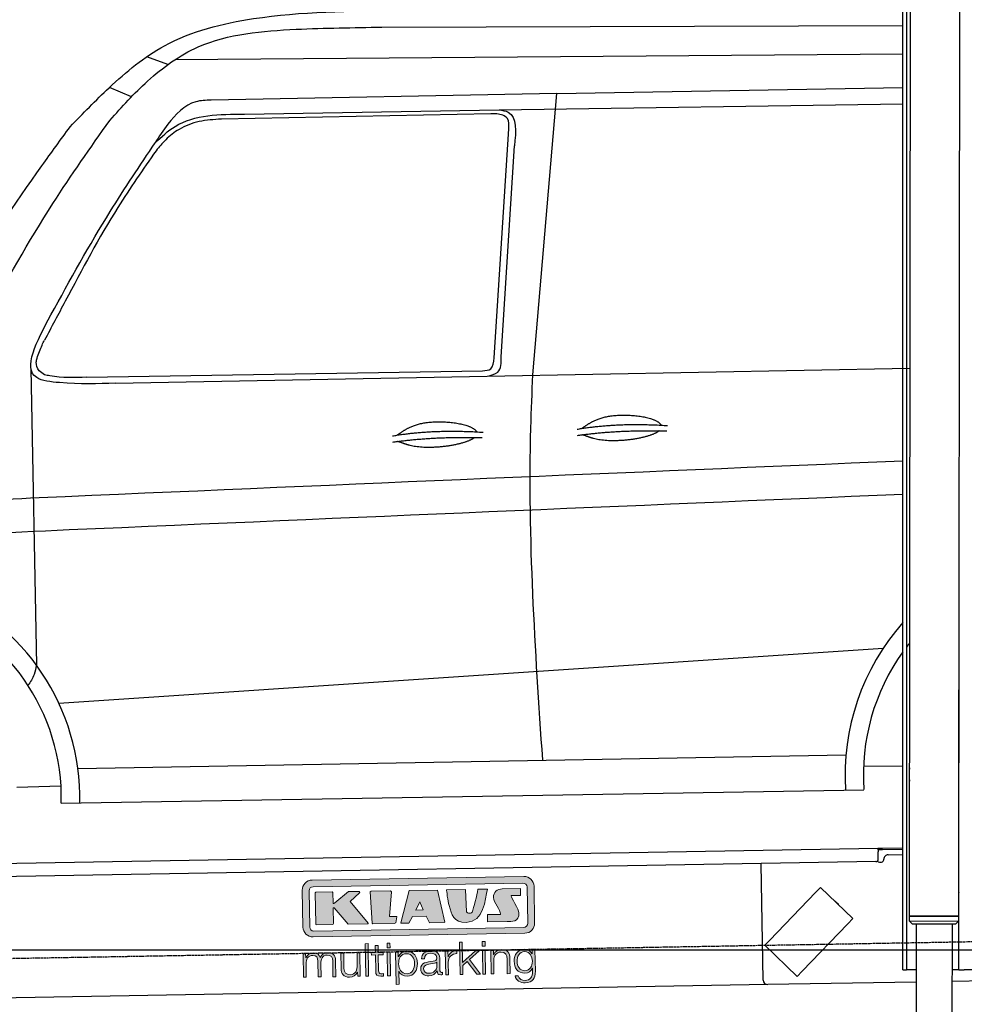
# Model space of a CAD drawing. Header units: millimetres. Extents: x 552 to 7231, y 5317 to 13136.
# Tile 3 of 6: x 2478 to 4585, y 7995 to 10192. Entities that reach past the tile are written whole.
import ezdxf

# ---------------------------------------------------------------- set-up
doc = ezdxf.new("R2010")
doc.units = ezdxf.units.MM
doc.linetypes.add('GEN3', pattern=[6.25, 5, -1.25])
doc.layers.get('0').update_dxf_attribs({"lineweight": 25})
doc.layers.add('3', color=6, linetype='GEN3', lineweight=25)
doc.layers.add('5', color=3, linetype='Continuous', lineweight=25)
doc.layers.add('Car', color=10, linetype='Continuous')
doc.layers.add('Logo', color=7, linetype='Continuous')

# ---------------------------------------------------------------- blocks, each defined once
blk = doc.blocks.new('KLAUS')
at = {"layer": 'Logo', "true_color": 0x7b7b7a}
h = blk.add_hatch(color=8, dxfattribs=at)
h.dxf.hatch_style = 2
edge = h.paths.add_edge_path()
edge.add_spline(control_points=[(3.6, 29.09), (2.88, 29.09), (2.3, 28.51), (2.3, 27.8), (2.3, 27.8), (2.3, 16.11), (2.3, 16.11), (2.3, 15.39), (2.88, 14.81), (3.6, 14.81), (3.6, 14.81), (71.16, 14.81), (71.16, 14.81), (71.88, 14.81), (72.46, 15.39), (72.46, 16.11), (72.46, 16.11), (72.46, 27.8), (72.46, 27.8), (72.46, 28.51), (71.88, 29.09), (71.16, 29.09), (71.16, 29.09), (3.6, 29.09), (3.6, 29.09), (3.6, 29.09), (3.6, 29.09), (3.6, 29.09)], knot_values=[0, 0, 0, 0, 1, 1, 1, 2, 2, 2, 3, 3, 3, 4, 4, 4, 5, 5, 5, 6, 6, 6, 7, 7, 7, 8, 8, 8, 9, 9, 9, 9], degree=3, periodic=0)
edge = h.paths.add_edge_path()
edge.add_spline(control_points=[(3.35, 31.23), (3.35, 31.23), (71.47, 31.23), (71.47, 31.23), (73.26, 31.23), (74.71, 29.77), (74.71, 27.99), (74.71, 27.99), (74.71, 16.17), (74.71, 16.17), (74.71, 14.38), (73.26, 12.93), (71.47, 12.93), (71.47, 12.93), (3.35, 12.93), (3.35, 12.93), (1.56, 12.93), (0.11, 14.38), (0.11, 16.17), (0.11, 16.17), (0.11, 27.99), (0.11, 27.99), (0.11, 29.77), (1.56, 31.23), (3.35, 31.23), (3.35, 31.23), (3.35, 31.23), (3.35, 31.23)], knot_values=[0, 0, 0, 0, 1, 1, 1, 2, 2, 2, 3, 3, 3, 4, 4, 4, 5, 5, 5, 6, 6, 6, 7, 7, 7, 8, 8, 8, 9, 9, 9, 9], degree=3, periodic=0)
h = blk.add_hatch(color=8, dxfattribs=at)
h.dxf.hatch_style = 2
edge = h.paths.add_edge_path()
edge.add_spline(control_points=[(4.5, 27.33), (4.5, 27.33), (9.7, 27.33), (9.7, 27.33), (9.84, 27.33), (9.96, 27.22), (9.96, 27.08), (9.96, 27.08), (9.96, 23.69), (9.96, 23.69), (9.96, 23.69), (9.94, 23.64), (10.04, 23.59), (10.14, 23.53), (10.2, 23.57), (10.2, 23.57), (10.2, 23.57), (10.51, 23.75), (10.51, 23.75), (10.51, 23.75), (14.94, 27.33), (14.94, 27.33), (14.94, 27.33), (18.41, 27.33), (18.41, 27.33), (18.41, 27.33), (18.49, 27.33), (18.56, 27.2), (18.65, 27.04), (18.53, 26.91), (18.53, 26.91), (18.53, 26.91), (15.49, 24.11), (15.49, 24.11), (15.49, 24.11), (21.14, 17.06), (21.14, 17.06), (21.14, 17.06), (21.13, 16.91), (21.13, 16.91), (21.08, 16.84), (20.99, 16.82), (20.99, 16.82), (20.99, 16.82), (14.7, 16.82), (14.7, 16.82), (14.7, 16.82), (10.26, 22.17), (10.26, 22.17), (10.26, 22.17), (10.19, 22.24), (10.08, 22.21), (9.97, 22.18), (9.96, 22.11), (9.96, 22.11), (9.96, 22.11), (9.96, 17.08), (9.96, 17.08), (9.96, 16.94), (9.84, 16.82), (9.7, 16.82), (9.7, 16.82), (4.5, 16.82), (4.5, 16.82), (4.36, 16.82), (4.25, 16.94), (4.25, 17.08), (4.25, 17.08), (4.25, 27.08), (4.25, 27.08), (4.25, 27.22), (4.36, 27.33), (4.5, 27.33), (4.5, 27.33), (4.5, 27.33), (4.5, 27.33)], knot_values=[0, 0, 0, 0, 1, 1, 1, 2, 2, 2, 3, 3, 3, 4, 4, 4, 5, 5, 5, 6, 6, 6, 7, 7, 7, 8, 8, 8, 9, 9, 9, 10, 10, 10, 11, 11, 11, 12, 12, 12, 13, 13, 13, 14, 14, 14, 15, 15, 15, 16, 16, 16, 17, 17, 17, 18, 18, 18, 19, 19, 19, 20, 20, 20, 21, 21, 21, 22, 22, 22, 23, 23, 23, 24, 24, 24, 25, 25, 25, 25], degree=3, periodic=0)
h = blk.add_hatch(color=8, dxfattribs=at)
h.dxf.hatch_style = 2
h.paths.add_polyline_path([(22.42, 17.06), (21.97, 27.15), (22.24, 27.33), (28.55, 27.33), (28.86, 26.97), (28.01, 19.08), (30.26, 19.07), (30.44, 18.95), (30.08, 16.95), (29.49, 16.82), (22.6, 16.82)])
h = blk.add_hatch(color=8, dxfattribs=at)
h.paths.add_polyline_path([(36.52, 21.01), (38.93, 21.01), (37.87, 23.57)])
h.paths.add_polyline_path([(34.52, 27.33), (43.65, 27.33), (45.76, 16.94), (45.57, 16.82), (40.83, 16.82), (39.89, 18.95), (35.42, 18.95), (34.27, 16.82), (31.78, 16.82), (31.66, 17)])
h = blk.add_hatch(color=8, dxfattribs=at)
h.dxf.hatch_style = 2
edge = h.paths.add_edge_path()
edge.add_spline(control_points=[(52.69, 27.32), (52.69, 27.32), (52.88, 20.14), (52.88, 20.14), (53.01, 19.89), (53.2, 19.77), (53.43, 19.71), (53.91, 19.59), (54.43, 19.57), (54.64, 20.03), (55.23, 21.34), (56.27, 25.45), (56.6, 27.33), (56.6, 27.33), (59.77, 27.33), (59.77, 27.33), (58.77, 23.9), (58.56, 16.82), (52.63, 16.76), (48.72, 16.72), (48.01, 19.35), (47.27, 22.24), (46.89, 23.68), (46.54, 27.33), (46.54, 27.33), (46.54, 27.33), (52.69, 27.32), (52.69, 27.32), (52.69, 27.32), (52.69, 27.32), (52.69, 27.32)], knot_values=[0, 0, 0, 0, 1, 1, 1, 2, 2, 2, 3, 3, 3, 4, 4, 4, 5, 5, 5, 6, 6, 6, 7, 7, 7, 8, 8, 8, 9, 9, 9, 10, 10, 10, 10], degree=3, periodic=0)
h = blk.add_hatch(color=8, dxfattribs=at)
h.dxf.hatch_style = 2
edge = h.paths.add_edge_path()
edge.add_spline(control_points=[(64.46, 27.33), (64.46, 27.33), (70.31, 27.33), (70.31, 27.33), (70.31, 26.52), (70.31, 26.02), (70.31, 25.12), (70.31, 25.12), (67.3, 25.12), (67.3, 25.12), (67.24, 25.04), (67.25, 25.11), (67.25, 24.91), (67.25, 24.88), (69.73, 20.38), (69.73, 19.57), (69.73, 16.4), (67.22, 16.81), (65.9, 16.82), (65.9, 16.82), (59.59, 16.82), (59.59, 16.82), (59.59, 17.76), (59.59, 18.23), (59.59, 19.14), (59.59, 19.14), (63.75, 19.14), (63.75, 19.14), (63.82, 19.22), (63.81, 19.11), (63.81, 19.31), (63.81, 20.32), (61.58, 23.06), (61.58, 24.63), (61.58, 26.33), (62.83, 27.34), (64.46, 27.33), (64.46, 27.33), (64.46, 27.33), (64.46, 27.33)], knot_values=[0, 0, 0, 0, 1, 1, 1, 2, 2, 2, 3, 3, 3, 4, 4, 4, 5, 5, 5, 6, 6, 6, 7, 7, 7, 8, 8, 8, 9, 9, 9, 10, 10, 10, 11, 11, 11, 12, 12, 12, 13, 13, 13, 13], degree=3, periodic=0)
at = {"layer": 'Logo', "true_color": 0xef7c00}
h = blk.add_hatch(color=30, dxfattribs=at)
h.dxf.hatch_style = 2
h.paths.add_polyline_path([(20.07, 0), (20.99, 0), (20.99, 10.45), (20.07, 10.45)])
h = blk.add_hatch(color=30, dxfattribs=at)
h.dxf.hatch_style = 2
edge = h.paths.add_edge_path()
edge.add_spline(control_points=[(24.22, 9.82), (24.22, 9.82), (23.3, 9.82), (23.3, 9.82), (23.3, 9.82), (23.3, 7.55), (23.3, 7.55), (23.3, 7.55), (21.98, 7.55), (21.98, 7.55), (21.98, 7.55), (21.98, 6.78), (21.98, 6.78), (21.98, 6.78), (23.3, 6.78), (23.3, 6.78), (23.3, 6.78), (23.3, 1.61), (23.3, 1.61), (23.28, 0.32), (23.71, -0.09), (24.94, -0.09), (25.22, -0.09), (25.48, -0.06), (25.76, -0.06), (25.76, -0.06), (25.76, 0.73), (25.76, 0.73), (25.5, 0.7), (25.23, 0.69), (24.97, 0.69), (24.31, 0.73), (24.22, 1.08), (24.22, 1.68), (24.22, 1.68), (24.22, 6.78), (24.22, 6.78), (24.22, 6.78), (25.76, 6.78), (25.76, 6.78), (25.76, 6.78), (25.76, 7.55), (25.76, 7.55), (25.76, 7.55), (24.22, 7.55), (24.22, 7.55), (24.22, 7.55), (24.22, 9.82), (24.22, 9.82), (24.22, 9.82), (24.22, 9.82), (24.22, 9.82)], knot_values=[0, 0, 0, 0, 1, 1, 1, 2, 2, 2, 3, 3, 3, 4, 4, 4, 5, 5, 5, 6, 6, 6, 7, 7, 7, 8, 8, 8, 9, 9, 9, 10, 10, 10, 11, 11, 11, 12, 12, 12, 13, 13, 13, 14, 14, 14, 15, 15, 15, 16, 16, 16, 17, 17, 17, 17], degree=3, periodic=0)
h = blk.add_hatch(color=30, dxfattribs=at)
h.paths.add_polyline_path([(27.1, 0), (28.03, 0), (28.03, 7.55), (27.1, 7.55)])
h.paths.add_polyline_path([(27.1, 8.98), (28.03, 8.98), (28.03, 10.45), (27.1, 10.45)])
h = blk.add_hatch(color=30, dxfattribs=at)
h.dxf.hatch_style = 2
h.paths.add_polyline_path([(50.4, 0), (51.32, 0), (51.32, 2.87), (52.82, 4.11), (55.8, 0), (56.96, 0), (53.52, 4.76), (56.74, 7.55), (55.51, 7.55), (51.32, 3.89), (51.32, 10.45), (50.4, 10.45)])
h = blk.add_hatch(color=30, dxfattribs=at)
h.paths.add_polyline_path([(57.74, 0), (58.66, 0), (58.66, 7.55), (57.74, 7.55)])
h.paths.add_polyline_path([(57.74, 8.98), (58.66, 8.98), (58.66, 10.45), (57.74, 10.45)])
h = blk.add_hatch(color=30, dxfattribs=at)
h.dxf.hatch_style = 2
edge = h.paths.add_edge_path()
edge.add_spline(control_points=[(0, 0), (0, 0), (0.92, 0), (0.92, 0), (0.92, 0), (0.92, 4.22), (0.92, 4.22), (0.94, 5.8), (1.58, 7), (3.18, 7), (4.35, 7), (4.77, 6.15), (4.76, 5.12), (4.76, 5.12), (4.76, 0), (4.76, 0), (4.76, 0), (5.68, 0), (5.68, 0), (5.68, 0), (5.68, 4.27), (5.68, 4.27), (5.68, 5.68), (6.14, 7), (7.73, 7), (9.05, 7), (9.52, 6.32), (9.52, 5.08), (9.52, 5.08), (9.52, 0), (9.52, 0), (9.52, 0), (10.44, 0), (10.44, 0), (10.44, 0), (10.44, 5.12), (10.44, 5.12), (10.44, 6.91), (9.59, 7.77), (7.94, 7.77), (6.94, 7.77), (5.99, 7.29), (5.54, 6.3), (5.26, 7.29), (4.36, 7.77), (3.37, 7.77), (2.17, 7.77), (1.38, 7.19), (0.89, 6.28), (0.89, 6.28), (0.85, 6.28), (0.85, 6.28), (0.85, 6.28), (0.85, 7.55), (0.85, 7.55), (0.85, 7.55), (0, 7.55), (0, 7.55), (0, 7.55), (0, 0), (0, 0), (0, 0), (0, 0), (0, 0)], knot_values=[0, 0, 0, 0, 1, 1, 1, 2, 2, 2, 3, 3, 3, 4, 4, 4, 5, 5, 5, 6, 6, 6, 7, 7, 7, 8, 8, 8, 9, 9, 9, 10, 10, 10, 11, 11, 11, 12, 12, 12, 13, 13, 13, 14, 14, 14, 15, 15, 15, 16, 16, 16, 17, 17, 17, 18, 18, 18, 19, 19, 19, 20, 20, 20, 21, 21, 21, 21], degree=3, periodic=0)
h = blk.add_hatch(color=30, dxfattribs=at)
h.dxf.hatch_style = 2
edge = h.paths.add_edge_path()
edge.add_spline(control_points=[(18.31, 7.55), (18.31, 7.55), (17.39, 7.55), (17.39, 7.55), (17.39, 7.55), (17.39, 3.59), (17.39, 3.59), (17.39, 2.05), (16.7, 0.56), (15.12, 0.56), (13.66, 0.56), (13.15, 1.27), (13.1, 2.64), (13.1, 2.64), (13.1, 7.55), (13.1, 7.55), (13.1, 7.55), (12.18, 7.55), (12.18, 7.55), (12.18, 7.55), (12.18, 2.65), (12.18, 2.65), (12.18, 0.89), (12.93, -0.22), (14.83, -0.22), (15.96, -0.22), (16.95, 0.35), (17.44, 1.36), (17.44, 1.36), (17.47, 1.36), (17.47, 1.36), (17.47, 1.36), (17.47, 0), (17.47, 0), (17.47, 0), (18.31, 0), (18.31, 0), (18.31, 0), (18.31, 7.55), (18.31, 7.55), (18.31, 7.55), (18.31, 7.55), (18.31, 7.55)], knot_values=[0, 0, 0, 0, 1, 1, 1, 2, 2, 2, 3, 3, 3, 4, 4, 4, 5, 5, 5, 6, 6, 6, 7, 7, 7, 8, 8, 8, 9, 9, 9, 10, 10, 10, 11, 11, 11, 12, 12, 12, 13, 13, 13, 14, 14, 14, 14], degree=3, periodic=0)
h = blk.add_hatch(color=30, dxfattribs=at)
edge = h.paths.add_edge_path()
edge.add_spline(control_points=[(35.84, 3.78), (35.84, 2.21), (35.12, 0.56), (33.37, 0.56), (31.4, 0.56), (30.72, 2.21), (30.72, 3.78), (30.72, 5.49), (31.33, 7), (33.37, 7), (35.12, 7), (35.84, 5.34), (35.84, 3.78), (35.84, 3.78), (35.84, 3.78), (35.84, 3.78)], knot_values=[0, 0, 0, 0, 1, 1, 1, 2, 2, 2, 3, 3, 3, 4, 4, 4, 5, 5, 5, 5], degree=3, periodic=0)
edge = h.paths.add_edge_path()
edge.add_spline(control_points=[(29.79, -2.8), (29.79, -2.8), (30.72, -2.8), (30.72, -2.8), (30.72, -2.8), (30.72, 1.43), (30.72, 1.43), (30.72, 1.43), (30.74, 1.43), (30.74, 1.43), (31.14, 0.35), (32.24, -0.22), (33.37, -0.22), (35.66, -0.22), (36.76, 1.64), (36.76, 3.78), (36.76, 5.91), (35.66, 7.77), (33.37, 7.77), (32.15, 7.77), (31.1, 7.14), (30.67, 6.12), (30.67, 6.12), (30.64, 6.12), (30.64, 6.12), (30.64, 6.12), (30.64, 7.55), (30.64, 7.55), (30.64, 7.55), (29.79, 7.55), (29.79, 7.55), (29.79, 7.55), (29.79, -2.8), (29.79, -2.8), (29.79, -2.8), (29.79, -2.8), (29.79, -2.8)], knot_values=[0, 0, 0, 0, 1, 1, 1, 2, 2, 2, 3, 3, 3, 4, 4, 4, 5, 5, 5, 6, 6, 6, 7, 7, 7, 8, 8, 8, 9, 9, 9, 10, 10, 10, 11, 11, 11, 12, 12, 12, 12], degree=3, periodic=0)
h = blk.add_hatch(color=30, dxfattribs=at)
edge = h.paths.add_edge_path()
edge.add_spline(control_points=[(43.03, 2.93), (43.04, 1.45), (41.8, 0.56), (40.39, 0.56), (39.53, 0.56), (38.71, 1.13), (38.71, 2.05), (38.71, 3.53), (40.66, 3.51), (42.22, 3.79), (42.47, 3.84), (42.88, 3.91), (43, 4.13), (43, 4.13), (43.03, 4.13), (43.03, 4.13), (43.03, 4.13), (43.03, 2.93), (43.03, 2.93), (43.03, 2.93), (43.03, 2.93), (43.03, 2.93)], knot_values=[0, 0, 0, 0, 1, 1, 1, 2, 2, 2, 3, 3, 3, 4, 4, 4, 5, 5, 5, 6, 6, 6, 7, 7, 7, 7], degree=3, periodic=0)
edge = h.paths.add_edge_path()
edge.add_spline(control_points=[(39.03, 5.24), (39.06, 6.47), (39.91, 7), (41.05, 7), (42.14, 7), (43.03, 6.69), (43.03, 5.45), (43.03, 4.61), (42.6, 4.51), (41.84, 4.42), (39.85, 4.19), (37.79, 4.11), (37.79, 1.99), (37.79, 0.47), (38.93, -0.22), (40.32, -0.22), (41.77, -0.22), (42.43, 0.34), (43.07, 1.32), (43.07, 1.32), (43.1, 1.32), (43.1, 1.32), (43.1, 0.53), (43.25, 0), (44.19, 0), (44.43, 0), (44.58, 0.01), (44.79, 0.06), (44.79, 0.06), (44.79, 0.83), (44.79, 0.83), (44.71, 0.81), (44.6, 0.78), (44.49, 0.78), (44.13, 0.78), (43.95, 0.98), (43.95, 1.33), (43.95, 1.33), (43.95, 5.34), (43.95, 5.34), (43.95, 7.36), (42.5, 7.77), (41.17, 7.77), (39.44, 7.77), (38.2, 7.01), (38.11, 5.24), (38.11, 5.24), (39.03, 5.24), (39.03, 5.24), (39.03, 5.24), (39.03, 5.24), (39.03, 5.24)], knot_values=[0, 0, 0, 0, 1, 1, 1, 2, 2, 2, 3, 3, 3, 4, 4, 4, 5, 5, 5, 6, 6, 6, 7, 7, 7, 8, 8, 8, 9, 9, 9, 10, 10, 10, 11, 11, 11, 12, 12, 12, 13, 13, 13, 14, 14, 14, 15, 15, 15, 16, 16, 16, 17, 17, 17, 17], degree=3, periodic=0)
h = blk.add_hatch(color=30, dxfattribs=at)
h.dxf.hatch_style = 2
edge = h.paths.add_edge_path()
edge.add_spline(control_points=[(45.79, 0), (45.79, 0), (46.71, 0), (46.71, 0), (46.71, 0), (46.71, 4.03), (46.71, 4.03), (46.71, 5.59), (47.85, 6.82), (49.52, 6.73), (49.52, 6.73), (49.52, 7.66), (49.52, 7.66), (48.16, 7.72), (47.14, 7), (46.67, 5.78), (46.67, 5.78), (46.64, 5.78), (46.64, 5.78), (46.64, 5.78), (46.64, 7.55), (46.64, 7.55), (46.64, 7.55), (45.79, 7.55), (45.79, 7.55), (45.79, 7.55), (45.79, 0), (45.79, 0), (45.79, 0), (45.79, 0), (45.79, 0)], knot_values=[0, 0, 0, 0, 1, 1, 1, 2, 2, 2, 3, 3, 3, 4, 4, 4, 5, 5, 5, 6, 6, 6, 7, 7, 7, 8, 8, 8, 9, 9, 9, 10, 10, 10, 10], degree=3, periodic=0)
h = blk.add_hatch(color=30, dxfattribs=at)
h.dxf.hatch_style = 2
edge = h.paths.add_edge_path()
edge.add_spline(control_points=[(60.41, 0), (60.41, 0), (61.33, 0), (61.33, 0), (61.33, 0), (61.33, 4.41), (61.33, 4.41), (61.36, 5.89), (62.24, 7), (63.7, 7), (65.2, 7), (65.62, 6.02), (65.62, 4.71), (65.62, 4.71), (65.62, 0), (65.62, 0), (65.62, 0), (66.54, 0), (66.54, 0), (66.54, 0), (66.54, 4.86), (66.54, 4.86), (66.54, 6.66), (65.9, 7.77), (63.78, 7.77), (62.71, 7.77), (61.7, 7.16), (61.36, 6.25), (61.36, 6.25), (61.33, 6.25), (61.33, 6.25), (61.33, 6.25), (61.33, 7.55), (61.33, 7.55), (61.33, 7.55), (60.41, 7.55), (60.41, 7.55), (60.41, 7.55), (60.41, 0), (60.41, 0), (60.41, 0), (60.41, 0), (60.41, 0)], knot_values=[0, 0, 0, 0, 1, 1, 1, 2, 2, 2, 3, 3, 3, 4, 4, 4, 5, 5, 5, 6, 6, 6, 7, 7, 7, 8, 8, 8, 9, 9, 9, 10, 10, 10, 11, 11, 11, 12, 12, 12, 13, 13, 13, 14, 14, 14, 14], degree=3, periodic=0)
h = blk.add_hatch(color=30, dxfattribs=at)
edge = h.paths.add_edge_path()
edge.add_spline(control_points=[(71.32, 0.86), (69.62, 0.86), (68.83, 2.34), (68.83, 3.86), (68.83, 5.43), (69.56, 7), (71.32, 7), (73.06, 7), (73.75, 5.34), (73.75, 3.86), (73.75, 2.33), (72.91, 0.86), (71.32, 0.86), (71.32, 0.86), (71.32, 0.86), (71.32, 0.86)], knot_values=[0, 0, 0, 0, 1, 1, 1, 2, 2, 2, 3, 3, 3, 4, 4, 4, 5, 5, 5, 5], degree=3, periodic=0)
edge = h.paths.add_edge_path()
edge.add_spline(control_points=[(74.67, 7.55), (74.67, 7.55), (73.75, 7.55), (73.75, 7.55), (73.75, 7.55), (73.75, 6.25), (73.75, 6.25), (73.75, 6.25), (73.72, 6.25), (73.72, 6.25), (73.35, 7.09), (72.41, 7.77), (71.32, 7.77), (69.13, 7.77), (67.9, 6.05), (67.9, 3.97), (67.9, 1.82), (68.9, 0.09), (71.32, 0.09), (72.4, 0.09), (73.29, 0.72), (73.72, 1.64), (73.72, 1.64), (73.75, 1.64), (73.75, 1.64), (73.75, 1.64), (73.75, 0.61), (73.75, 0.61), (73.75, -1.23), (73.01, -2.24), (71.32, -2.24), (70.29, -2.24), (69.31, -1.85), (69.1, -0.73), (69.1, -0.73), (68.18, -0.73), (68.18, -0.73), (68.31, -2.34), (69.81, -3.02), (71.32, -3.02), (73.79, -3.02), (74.65, -1.64), (74.67, 0.61), (74.67, 0.61), (74.67, 7.55), (74.67, 7.55), (74.67, 7.55), (74.67, 7.55), (74.67, 7.55)], knot_values=[0, 0, 0, 0, 1, 1, 1, 2, 2, 2, 3, 3, 3, 4, 4, 4, 5, 5, 5, 6, 6, 6, 7, 7, 7, 8, 8, 8, 9, 9, 9, 10, 10, 10, 11, 11, 11, 12, 12, 12, 13, 13, 13, 14, 14, 14, 15, 15, 15, 16, 16, 16, 16], degree=3, periodic=0)
at = {"layer": 'Logo', "lineweight": 0}
for points in [[(22.42, 17.06), (21.97, 27.15), (22.24, 27.33), (28.55, 27.33), (28.86, 26.97), (28.01, 19.08), (30.26, 19.07), (30.44, 18.95), (30.08, 16.95), (29.49, 16.82), (22.6, 16.82), (22.42, 17.06), (22.42, 17.06)], [(34.52, 27.33), (43.65, 27.33), (45.76, 16.94), (45.57, 16.82), (40.83, 16.82), (39.89, 18.95), (35.42, 18.95), (34.27, 16.82), (31.78, 16.82), (31.66, 17), (34.52, 27.33), (34.52, 27.33)], [(36.52, 21.01), (38.93, 21.01), (37.87, 23.57), (36.52, 21.01), (36.52, 21.01)], [(20.07, 0), (20.99, 0), (20.99, 10.45), (20.07, 10.45), (20.07, 0), (20.07, 0)], [(27.1, 8.98), (28.03, 8.98), (28.03, 10.45), (27.1, 10.45), (27.1, 8.98), (27.1, 8.98)], [(50.4, 0), (51.32, 0), (51.32, 2.87), (52.82, 4.11), (55.8, 0), (56.96, 0), (53.52, 4.76), (56.74, 7.55), (55.51, 7.55), (51.32, 3.89), (51.32, 10.45), (50.4, 10.45), (50.4, 0), (50.4, 0)], [(57.74, 8.98), (58.66, 8.98), (58.66, 10.45), (57.74, 10.45), (57.74, 8.98), (57.74, 8.98)], [(27.1, 0), (28.03, 0), (28.03, 7.55), (27.1, 7.55), (27.1, 0), (27.1, 0)], [(57.74, 0), (58.66, 0), (58.66, 7.55), (57.74, 7.55), (57.74, 0), (57.74, 0)]]:
    blk.add_lwpolyline(points, dxfattribs=at)
for points, knots in [([(3.35, 31.23), (3.35, 31.23), (71.47, 31.23), (71.47, 31.23), (73.26, 31.23), (74.71, 29.77), (74.71, 27.99), (74.71, 27.99), (74.71, 16.17), (74.71, 16.17), (74.71, 14.38), (73.26, 12.93), (71.47, 12.93), (71.47, 12.93), (3.35, 12.93), (3.35, 12.93), (1.56, 12.93), (0.11, 14.38), (0.11, 16.17), (0.11, 16.17), (0.11, 27.99), (0.11, 27.99), (0.11, 29.77), (1.56, 31.23), (3.35, 31.23), (3.35, 31.23), (3.35, 31.23), (3.35, 31.23)], [0, 0, 0, 0, 1, 1, 1, 2, 2, 2, 3, 3, 3, 4, 4, 4, 5, 5, 5, 6, 6, 6, 7, 7, 7, 8, 8, 8, 9, 9, 9, 9]), ([(3.6, 29.09), (2.88, 29.09), (2.3, 28.51), (2.3, 27.8), (2.3, 27.8), (2.3, 16.11), (2.3, 16.11), (2.3, 15.39), (2.88, 14.81), (3.6, 14.81), (3.6, 14.81), (71.16, 14.81), (71.16, 14.81), (71.88, 14.81), (72.46, 15.39), (72.46, 16.11), (72.46, 16.11), (72.46, 27.8), (72.46, 27.8), (72.46, 28.51), (71.88, 29.09), (71.16, 29.09), (71.16, 29.09), (3.6, 29.09), (3.6, 29.09), (3.6, 29.09), (3.6, 29.09), (3.6, 29.09)], [0, 0, 0, 0, 1, 1, 1, 2, 2, 2, 3, 3, 3, 4, 4, 4, 5, 5, 5, 6, 6, 6, 7, 7, 7, 8, 8, 8, 9, 9, 9, 9]), ([(4.5, 27.33), (4.5, 27.33), (9.7, 27.33), (9.7, 27.33), (9.84, 27.33), (9.96, 27.22), (9.96, 27.08), (9.96, 27.08), (9.96, 23.69), (9.96, 23.69), (9.96, 23.69), (9.94, 23.64), (10.04, 23.59), (10.14, 23.53), (10.2, 23.57), (10.2, 23.57), (10.2, 23.57), (10.51, 23.75), (10.51, 23.75), (10.51, 23.75), (14.94, 27.33), (14.94, 27.33), (14.94, 27.33), (18.41, 27.33), (18.41, 27.33), (18.41, 27.33), (18.49, 27.33), (18.56, 27.2), (18.65, 27.04), (18.53, 26.91), (18.53, 26.91), (18.53, 26.91), (15.49, 24.11), (15.49, 24.11), (15.49, 24.11), (21.14, 17.06), (21.14, 17.06), (21.14, 17.06), (21.13, 16.91), (21.13, 16.91), (21.08, 16.84), (20.99, 16.82), (20.99, 16.82), (20.99, 16.82), (14.7, 16.82), (14.7, 16.82), (14.7, 16.82), (10.26, 22.17), (10.26, 22.17), (10.26, 22.17), (10.19, 22.24), (10.08, 22.21), (9.97, 22.18), (9.96, 22.11), (9.96, 22.11), (9.96, 22.11), (9.96, 17.08), (9.96, 17.08), (9.96, 16.94), (9.84, 16.82), (9.7, 16.82), (9.7, 16.82), (4.5, 16.82), (4.5, 16.82), (4.36, 16.82), (4.25, 16.94), (4.25, 17.08), (4.25, 17.08), (4.25, 27.08), (4.25, 27.08), (4.25, 27.22), (4.36, 27.33), (4.5, 27.33), (4.5, 27.33), (4.5, 27.33), (4.5, 27.33)], [0, 0, 0, 0, 1, 1, 1, 2, 2, 2, 3, 3, 3, 4, 4, 4, 5, 5, 5, 6, 6, 6, 7, 7, 7, 8, 8, 8, 9, 9, 9, 10, 10, 10, 11, 11, 11, 12, 12, 12, 13, 13, 13, 14, 14, 14, 15, 15, 15, 16, 16, 16, 17, 17, 17, 18, 18, 18, 19, 19, 19, 20, 20, 20, 21, 21, 21, 22, 22, 22, 23, 23, 23, 24, 24, 24, 25, 25, 25, 25]), ([(52.69, 27.32), (52.69, 27.32), (52.88, 20.14), (52.88, 20.14), (53.01, 19.89), (53.2, 19.77), (53.43, 19.71), (53.91, 19.59), (54.43, 19.57), (54.64, 20.03), (55.23, 21.34), (56.27, 25.45), (56.6, 27.33), (56.6, 27.33), (59.77, 27.33), (59.77, 27.33), (58.77, 23.9), (58.56, 16.82), (52.63, 16.76), (48.72, 16.72), (48.01, 19.35), (47.27, 22.24), (46.89, 23.68), (46.54, 27.33), (46.54, 27.33), (46.54, 27.33), (52.69, 27.32), (52.69, 27.32), (52.69, 27.32), (52.69, 27.32), (52.69, 27.32)], [0, 0, 0, 0, 1, 1, 1, 2, 2, 2, 3, 3, 3, 4, 4, 4, 5, 5, 5, 6, 6, 6, 7, 7, 7, 8, 8, 8, 9, 9, 9, 10, 10, 10, 10]), ([(64.46, 27.33), (64.46, 27.33), (70.31, 27.33), (70.31, 27.33), (70.31, 26.52), (70.31, 26.02), (70.31, 25.12), (70.31, 25.12), (67.3, 25.12), (67.3, 25.12), (67.24, 25.04), (67.25, 25.11), (67.25, 24.91), (67.25, 24.88), (69.73, 20.38), (69.73, 19.57), (69.73, 16.4), (67.22, 16.81), (65.9, 16.82), (65.9, 16.82), (59.59, 16.82), (59.59, 16.82), (59.59, 17.76), (59.59, 18.23), (59.59, 19.14), (59.59, 19.14), (63.75, 19.14), (63.75, 19.14), (63.82, 19.22), (63.81, 19.11), (63.81, 19.31), (63.81, 20.32), (61.58, 23.06), (61.58, 24.63), (61.58, 26.33), (62.83, 27.34), (64.46, 27.33), (64.46, 27.33), (64.46, 27.33), (64.46, 27.33)], [0, 0, 0, 0, 1, 1, 1, 2, 2, 2, 3, 3, 3, 4, 4, 4, 5, 5, 5, 6, 6, 6, 7, 7, 7, 8, 8, 8, 9, 9, 9, 10, 10, 10, 11, 11, 11, 12, 12, 12, 13, 13, 13, 13]), ([(24.22, 9.82), (24.22, 9.82), (23.3, 9.82), (23.3, 9.82), (23.3, 9.82), (23.3, 7.55), (23.3, 7.55), (23.3, 7.55), (21.98, 7.55), (21.98, 7.55), (21.98, 7.55), (21.98, 6.78), (21.98, 6.78), (21.98, 6.78), (23.3, 6.78), (23.3, 6.78), (23.3, 6.78), (23.3, 1.61), (23.3, 1.61), (23.28, 0.32), (23.71, -0.09), (24.94, -0.09), (25.22, -0.09), (25.48, -0.06), (25.76, -0.06), (25.76, -0.06), (25.76, 0.73), (25.76, 0.73), (25.5, 0.7), (25.23, 0.69), (24.97, 0.69), (24.31, 0.73), (24.22, 1.08), (24.22, 1.68), (24.22, 1.68), (24.22, 6.78), (24.22, 6.78), (24.22, 6.78), (25.76, 6.78), (25.76, 6.78), (25.76, 6.78), (25.76, 7.55), (25.76, 7.55), (25.76, 7.55), (24.22, 7.55), (24.22, 7.55), (24.22, 7.55), (24.22, 9.82), (24.22, 9.82), (24.22, 9.82), (24.22, 9.82), (24.22, 9.82)], [0, 0, 0, 0, 1, 1, 1, 2, 2, 2, 3, 3, 3, 4, 4, 4, 5, 5, 5, 6, 6, 6, 7, 7, 7, 8, 8, 8, 9, 9, 9, 10, 10, 10, 11, 11, 11, 12, 12, 12, 13, 13, 13, 14, 14, 14, 15, 15, 15, 16, 16, 16, 17, 17, 17, 17]), ([(0, 0), (0, 0), (0.92, 0), (0.92, 0), (0.92, 0), (0.92, 4.22), (0.92, 4.22), (0.94, 5.8), (1.58, 7), (3.18, 7), (4.35, 7), (4.77, 6.15), (4.76, 5.12), (4.76, 5.12), (4.76, 0), (4.76, 0), (4.76, 0), (5.68, 0), (5.68, 0), (5.68, 0), (5.68, 4.27), (5.68, 4.27), (5.68, 5.68), (6.14, 7), (7.73, 7), (9.05, 7), (9.52, 6.32), (9.52, 5.08), (9.52, 5.08), (9.52, 0), (9.52, 0), (9.52, 0), (10.44, 0), (10.44, 0), (10.44, 0), (10.44, 5.12), (10.44, 5.12), (10.44, 6.91), (9.59, 7.77), (7.94, 7.77), (6.94, 7.77), (5.99, 7.29), (5.54, 6.3), (5.26, 7.29), (4.36, 7.77), (3.37, 7.77), (2.17, 7.77), (1.38, 7.19), (0.89, 6.28), (0.89, 6.28), (0.85, 6.28), (0.85, 6.28), (0.85, 6.28), (0.85, 7.55), (0.85, 7.55), (0.85, 7.55), (0, 7.55), (0, 7.55), (0, 7.55), (0, 0), (0, 0), (0, 0), (0, 0), (0, 0)], [0, 0, 0, 0, 1, 1, 1, 2, 2, 2, 3, 3, 3, 4, 4, 4, 5, 5, 5, 6, 6, 6, 7, 7, 7, 8, 8, 8, 9, 9, 9, 10, 10, 10, 11, 11, 11, 12, 12, 12, 13, 13, 13, 14, 14, 14, 15, 15, 15, 16, 16, 16, 17, 17, 17, 18, 18, 18, 19, 19, 19, 20, 20, 20, 21, 21, 21, 21]), ([(18.31, 7.55), (18.31, 7.55), (17.39, 7.55), (17.39, 7.55), (17.39, 7.55), (17.39, 3.59), (17.39, 3.59), (17.39, 2.05), (16.7, 0.56), (15.12, 0.56), (13.66, 0.56), (13.15, 1.27), (13.1, 2.64), (13.1, 2.64), (13.1, 7.55), (13.1, 7.55), (13.1, 7.55), (12.18, 7.55), (12.18, 7.55), (12.18, 7.55), (12.18, 2.65), (12.18, 2.65), (12.18, 0.89), (12.93, -0.22), (14.83, -0.22), (15.96, -0.22), (16.95, 0.35), (17.44, 1.36), (17.44, 1.36), (17.47, 1.36), (17.47, 1.36), (17.47, 1.36), (17.47, 0), (17.47, 0), (17.47, 0), (18.31, 0), (18.31, 0), (18.31, 0), (18.31, 7.55), (18.31, 7.55), (18.31, 7.55), (18.31, 7.55), (18.31, 7.55)], [0, 0, 0, 0, 1, 1, 1, 2, 2, 2, 3, 3, 3, 4, 4, 4, 5, 5, 5, 6, 6, 6, 7, 7, 7, 8, 8, 8, 9, 9, 9, 10, 10, 10, 11, 11, 11, 12, 12, 12, 13, 13, 13, 14, 14, 14, 14]), ([(29.79, -2.8), (29.79, -2.8), (30.72, -2.8), (30.72, -2.8), (30.72, -2.8), (30.72, 1.43), (30.72, 1.43), (30.72, 1.43), (30.74, 1.43), (30.74, 1.43), (31.14, 0.35), (32.24, -0.22), (33.37, -0.22), (35.66, -0.22), (36.76, 1.64), (36.76, 3.78), (36.76, 5.91), (35.66, 7.77), (33.37, 7.77), (32.15, 7.77), (31.1, 7.14), (30.67, 6.12), (30.67, 6.12), (30.64, 6.12), (30.64, 6.12), (30.64, 6.12), (30.64, 7.55), (30.64, 7.55), (30.64, 7.55), (29.79, 7.55), (29.79, 7.55), (29.79, 7.55), (29.79, -2.8), (29.79, -2.8), (29.79, -2.8), (29.79, -2.8), (29.79, -2.8)], [0, 0, 0, 0, 1, 1, 1, 2, 2, 2, 3, 3, 3, 4, 4, 4, 5, 5, 5, 6, 6, 6, 7, 7, 7, 8, 8, 8, 9, 9, 9, 10, 10, 10, 11, 11, 11, 12, 12, 12, 12]), ([(35.84, 3.78), (35.84, 2.21), (35.12, 0.56), (33.37, 0.56), (31.4, 0.56), (30.72, 2.21), (30.72, 3.78), (30.72, 5.49), (31.33, 7), (33.37, 7), (35.12, 7), (35.84, 5.34), (35.84, 3.78), (35.84, 3.78), (35.84, 3.78), (35.84, 3.78)], [0, 0, 0, 0, 1, 1, 1, 2, 2, 2, 3, 3, 3, 4, 4, 4, 5, 5, 5, 5]), ([(39.03, 5.24), (39.06, 6.47), (39.91, 7), (41.05, 7), (42.14, 7), (43.03, 6.69), (43.03, 5.45), (43.03, 4.61), (42.6, 4.51), (41.84, 4.42), (39.85, 4.19), (37.79, 4.11), (37.79, 1.99), (37.79, 0.47), (38.93, -0.22), (40.32, -0.22), (41.77, -0.22), (42.43, 0.34), (43.07, 1.32), (43.07, 1.32), (43.1, 1.32), (43.1, 1.32), (43.1, 0.53), (43.25, 0), (44.19, 0), (44.43, 0), (44.58, 0.01), (44.79, 0.06), (44.79, 0.06), (44.79, 0.83), (44.79, 0.83), (44.71, 0.81), (44.6, 0.78), (44.49, 0.78), (44.13, 0.78), (43.95, 0.98), (43.95, 1.33), (43.95, 1.33), (43.95, 5.34), (43.95, 5.34), (43.95, 7.36), (42.5, 7.77), (41.17, 7.77), (39.44, 7.77), (38.2, 7.01), (38.11, 5.24), (38.11, 5.24), (39.03, 5.24), (39.03, 5.24), (39.03, 5.24), (39.03, 5.24), (39.03, 5.24)], [0, 0, 0, 0, 1, 1, 1, 2, 2, 2, 3, 3, 3, 4, 4, 4, 5, 5, 5, 6, 6, 6, 7, 7, 7, 8, 8, 8, 9, 9, 9, 10, 10, 10, 11, 11, 11, 12, 12, 12, 13, 13, 13, 14, 14, 14, 15, 15, 15, 16, 16, 16, 17, 17, 17, 17]), ([(45.79, 0), (45.79, 0), (46.71, 0), (46.71, 0), (46.71, 0), (46.71, 4.03), (46.71, 4.03), (46.71, 5.59), (47.85, 6.82), (49.52, 6.73), (49.52, 6.73), (49.52, 7.66), (49.52, 7.66), (48.16, 7.72), (47.14, 7), (46.67, 5.78), (46.67, 5.78), (46.64, 5.78), (46.64, 5.78), (46.64, 5.78), (46.64, 7.55), (46.64, 7.55), (46.64, 7.55), (45.79, 7.55), (45.79, 7.55), (45.79, 7.55), (45.79, 0), (45.79, 0), (45.79, 0), (45.79, 0), (45.79, 0)], [0, 0, 0, 0, 1, 1, 1, 2, 2, 2, 3, 3, 3, 4, 4, 4, 5, 5, 5, 6, 6, 6, 7, 7, 7, 8, 8, 8, 9, 9, 9, 10, 10, 10, 10]), ([(60.41, 0), (60.41, 0), (61.33, 0), (61.33, 0), (61.33, 0), (61.33, 4.41), (61.33, 4.41), (61.36, 5.89), (62.24, 7), (63.7, 7), (65.2, 7), (65.62, 6.02), (65.62, 4.71), (65.62, 4.71), (65.62, 0), (65.62, 0), (65.62, 0), (66.54, 0), (66.54, 0), (66.54, 0), (66.54, 4.86), (66.54, 4.86), (66.54, 6.66), (65.9, 7.77), (63.78, 7.77), (62.71, 7.77), (61.7, 7.16), (61.36, 6.25), (61.36, 6.25), (61.33, 6.25), (61.33, 6.25), (61.33, 6.25), (61.33, 7.55), (61.33, 7.55), (61.33, 7.55), (60.41, 7.55), (60.41, 7.55), (60.41, 7.55), (60.41, 0), (60.41, 0), (60.41, 0), (60.41, 0), (60.41, 0)], [0, 0, 0, 0, 1, 1, 1, 2, 2, 2, 3, 3, 3, 4, 4, 4, 5, 5, 5, 6, 6, 6, 7, 7, 7, 8, 8, 8, 9, 9, 9, 10, 10, 10, 11, 11, 11, 12, 12, 12, 13, 13, 13, 14, 14, 14, 14]), ([(74.67, 7.55), (74.67, 7.55), (73.75, 7.55), (73.75, 7.55), (73.75, 7.55), (73.75, 6.25), (73.75, 6.25), (73.75, 6.25), (73.72, 6.25), (73.72, 6.25), (73.35, 7.09), (72.41, 7.77), (71.32, 7.77), (69.13, 7.77), (67.9, 6.05), (67.9, 3.97), (67.9, 1.82), (68.9, 0.09), (71.32, 0.09), (72.4, 0.09), (73.29, 0.72), (73.72, 1.64), (73.72, 1.64), (73.75, 1.64), (73.75, 1.64), (73.75, 1.64), (73.75, 0.61), (73.75, 0.61), (73.75, -1.23), (73.01, -2.24), (71.32, -2.24), (70.29, -2.24), (69.31, -1.85), (69.1, -0.73), (69.1, -0.73), (68.18, -0.73), (68.18, -0.73), (68.31, -2.34), (69.81, -3.02), (71.32, -3.02), (73.79, -3.02), (74.65, -1.64), (74.67, 0.61), (74.67, 0.61), (74.67, 7.55), (74.67, 7.55), (74.67, 7.55), (74.67, 7.55), (74.67, 7.55)], [0, 0, 0, 0, 1, 1, 1, 2, 2, 2, 3, 3, 3, 4, 4, 4, 5, 5, 5, 6, 6, 6, 7, 7, 7, 8, 8, 8, 9, 9, 9, 10, 10, 10, 11, 11, 11, 12, 12, 12, 13, 13, 13, 14, 14, 14, 15, 15, 15, 16, 16, 16, 16]), ([(71.32, 0.86), (69.62, 0.86), (68.83, 2.34), (68.83, 3.86), (68.83, 5.43), (69.56, 7), (71.32, 7), (73.06, 7), (73.75, 5.34), (73.75, 3.86), (73.75, 2.33), (72.91, 0.86), (71.32, 0.86), (71.32, 0.86), (71.32, 0.86), (71.32, 0.86)], [0, 0, 0, 0, 1, 1, 1, 2, 2, 2, 3, 3, 3, 4, 4, 4, 5, 5, 5, 5]), ([(43.03, 2.93), (43.04, 1.45), (41.8, 0.56), (40.39, 0.56), (39.53, 0.56), (38.71, 1.13), (38.71, 2.05), (38.71, 3.53), (40.66, 3.51), (42.22, 3.79), (42.47, 3.84), (42.88, 3.91), (43, 4.13), (43, 4.13), (43.03, 4.13), (43.03, 4.13), (43.03, 4.13), (43.03, 2.93), (43.03, 2.93), (43.03, 2.93), (43.03, 2.93), (43.03, 2.93)], [0, 0, 0, 0, 1, 1, 1, 2, 2, 2, 3, 3, 3, 4, 4, 4, 5, 5, 5, 6, 6, 6, 7, 7, 7, 7])]:
    blk.add_open_spline(points, degree=3, knots=knots, dxfattribs=at)

msp = doc.modelspace()

# ---------------------------------------------------------------- linework, layer by layer
for p, q in [((4574.51, 10556.39), (4571.79, 8191.9)), ((4447.57, 8072.48), (4447.57, 10319.48)), ((4455.57, 10319.48), (4455.57, 8072.48)), ((4464.15, 10322.48), (4461.79, 8192.07)), ((4572.57, 8072.48), (4572.57, 8696.99)), ((1732.77, 8297.07), (4392.09, 8343.49)), ((4392.09, 8343.49), (4402.09, 8343.67)), ((4392.09, 8343.49), (4392.23, 8335.49)), ((4402.16, 8339.67), (4392.16, 8339.49)), ((4392.52, 8318.49), (4392.23, 8335.49)), ((4402.09, 8343.67), (4447.57, 8344.46)), ((4447.57, 8340.46), (4402.16, 8339.67)), ((4414.85, 8328.89), (4447.57, 8329.46)), ((4387.61, 8313.41), (1732.77, 8267.07)), ((4136.19, 8048.98), (4131.65, 8308.94)), ((4395.13, 8312.54), (4400.13, 8312.63)), ((4405.04, 8317.71), (4405.02, 8318.71)), ((4150.94, 8138.56), (4253.06, 8244.31)), ((4264.17, 8255.82), (4253.06, 8244.31)), ((4264.17, 8255.82), (4336.1, 8186.35)), ((4297.25, 8224.57), (4303.72, 8218.32)), ((4324.99, 8174.84), (4222.87, 8069.1)), ((4324.99, 8174.84), (4336.1, 8186.35)), ((4461.79, 8192.07), (4461.77, 8181.07)), ((4461.77, 8181.07), (4571.77, 8180.9)), ((4468.76, 8174.06), (4461.77, 8181.07)), ((4571.79, 8191.9), (4461.79, 8192.07)), ((4461.79, 8192.07), (4571.79, 8191.9)), ((4564.76, 8173.91), (4468.76, 8174.06)), ((4477.21, 8174.04), (4474.18, 5903.98)), ((4557.21, 8173.92), (4554.18, 5903.98)), ((4564.76, 8173.91), (4571.77, 8180.9)), ((4571.79, 8191.9), (4571.77, 8180.9)), ((4150.94, 8138.56), (4139.83, 8127.06)), ((4211.76, 8057.59), (4139.83, 8127.06)), ((4447.57, 8072.48), (4447.57, 8097.48)), ((4455.57, 8097.48), (4455.57, 8072.48)), ((4211.76, 8057.59), (4222.87, 8069.1)), ((4447.57, 8072.48), (4455.57, 8072.48)), ((4463.57, 8072.48), (4455.57, 8072.48)), ((4476.6, 8072.48), (4463.57, 8072.48)), ((4572.57, 8072.48), (4556.6, 8072.48)), ((4572.57, 8072.48), (4584.57, 8072.48)), ((4621.35, 8072.48), (4584.57, 8072.48)), ((4146.36, 8039.16), (1812.77, 7998.42)), ((4476.48, 8044.92), (4146.36, 8039.16)), ((4741.27, 8049.54), (4556.56, 8046.32))]:
    msp.add_line(p, q)
for centre, radius, start, end in [((4571.57, 8673.48), 2, 60, 61.1039), ((4571.57, 8651.48), 2, 297.61599, 300), ((4415.02, 8318.89), 10, 91, 181), ((4387.52, 8318.41), 5, 271, 1), ((4395.04, 8317.54), 5, 214.23672, 271), ((4400.04, 8317.63), 5, 271, 1), ((4296.55, 8223.85), 1, 46, 106), ((4303.03, 8217.6), 1, 346, 46), ((4571.57, 8223.48), 2, 60, 82.15858), ((4571.57, 8201.48), 2, 276.68493, 300), ((4146.19, 8049.15), 10, 181, 271)]:
    msp.add_arc(centre, radius, start, end)
at = {"layer": '3'}
msp.add_line((1175.28, 8075.31), (6230.44, 8163.55), dxfattribs=at)
at = {"layer": '5'}
msp.add_line((6272.78, 8115.9), (872.77, 8115.9), dxfattribs=at)
at = {"layer": 'Car'}
for p, q in [((3285.7, 10174.9), (4447.57, 10178.8)), ((2808.81, 10091.63), (2761.47, 10109.01)), ((2824.7, 10102.53), (4447.57, 10115.18)), ((2727.32, 10019.48), (2678.05, 10040.29)), ((3676.28, 10026.67), (4447.57, 10040.08)), ((3676.28, 10026.67), (2905.01, 10012.21)), ((3622.46, 9399.6), (3676.28, 10026.67)), ((3547.45, 9990.72), (4447.57, 10003.7)), ((3528.57, 9981.71), (2928.09, 9969.74)), ((2979.17, 9980.74), (3547.45, 9990.72)), ((3536.15, 9436.97), (3569.13, 9948.03)), ((3552.16, 9439.59), (3581.5, 9910.11)), ((2503.19, 9413.53), (2515.42, 8751.78)), ((2628.21, 9394.03), (3510.37, 9408.22)), ((3520.44, 9396.7), (4463.14, 9414.2)), ((2691.67, 9380.6), (3520.44, 9396.7)), ((2565.43, 8666.81), (4403.71, 8789.59)), ((2607.74, 8521.01), (4320.56, 8551.44)), ((4359.88, 8527.5), (4447.57, 8526.29)), ((2471.5, 8479.61), (2570.23, 8482.43)), ((2570.89, 8443.68), (4360.63, 8473.8))]:
    msp.add_line(p, q, dxfattribs=at)
for centre, radius, start, end in [((2108.59, 8455.17), 503.48, 358.77103, 138.2824), ((2108.59, 8455.17), 462.44, 358.57632, 144.35738), ((4830.02, 8507.16), 511.38, 138.40739, 183.81738), ((4830.02, 8507.16), 470.58, 141.35963, 142.7247), ((4830.02, 8507.16), 470.58, 144.36403, 184.02367), ((4830.02, 8507.16), 368.18, 177.63161, 182.24145), ((4830.02, 8507.16), 368.18, 225.47591, 225.63246)]:
    msp.add_arc(centre, radius, start, end, dxfattribs=at)
for points in [[(2590.75, 9952.84), (2677.5, 10039.78), (2800.96, 10133.43), (2999.22, 10193.9), (3322.01, 10211.32)], [(2679.22, 9966.97), (2763.41, 10054.74), (2876.15, 10130.73), (3094.7, 10170.08), (3285.7, 10174.9)], [(2905.01, 10012.21), (2870.76, 10008.36), (2808.5, 9958.36), (2780.04, 9916.73)], [(3569.13, 9948.03), (3565.6, 9970.81), (3542.25, 9981.58), (3528.57, 9981.71)], [(3547.45, 9990.72), (3567.22, 9985.28), (3581.5, 9910.11)], [(2180.64, 9336.73), (2527.71, 9865.7), (2590.75, 9952.84)], [(2399.36, 9519.68), (2552.26, 9781.76), (2679.22, 9966.97)], [(2928.09, 9969.74), (2878.02, 9964.14), (2833.39, 9946.94), (2803.78, 9923.8), (2782.24, 9899.29)], [(2547.62, 9532.83), (2680.08, 9763.93), (2780.04, 9916.73)], [(2782.24, 9899.29), (2697.13, 9772.94), (2579.64, 9563.44), (2533.42, 9476.49)], [(2691.67, 9380.6), (2566.9, 9381.89), (2516, 9393.23), (2547.62, 9532.83)], [(2516.94, 9436.54), (2528.03, 9465.71), (2533.42, 9476.49)], [(2533.59, 9399.45), (2521.63, 9408.63), (2515.1, 9427.71), (2516.94, 9436.54)], [(3510.37, 9408.22), (3528.44, 9412.77), (3536.15, 9436.97)], [(3520.44, 9396.7), (3544.21, 9405.27), (3552.16, 9439.59)], [(2628.21, 9394.03), (2545.63, 9397.06), (2533.59, 9399.45)], [(3644.41, 8540.54), (3618.02, 9280.96), (3622.46, 9399.6)], [(2515.42, 8751.78), (2510.24, 8730.74), (2496.6, 8706.77)]]:
    msp.add_spline(points, degree=3, dxfattribs=at)
for points, degree, knots in [([(2780.04, 9916.73), (2794.39, 9930.19), (2847.61, 9980.14), (2924.03, 9980.78), (2979.17, 9980.74)], 3, [0, 0, 0, 0, 57.9309333, 214.8914179, 214.8914179, 214.8914179, 214.8914179]), ([(3319.73, 9264.82), (3333.68, 9274.12), (3354.65, 9291.16), (3392.01, 9302.69), (3470.89, 9294.75), (3493.76, 9278.79), (3496.57, 9272.18)], 5, [0.0312671, 0.0312671, 0.0312671, 0.0312671, 0.0312671, 0.0312671, 0.30010604, 0.48158508, 0.48158508, 0.48158508, 0.48158508, 0.48158508, 0.48158508]), ([(3731.45, 9279.73), (3745.4, 9289.03), (3766.37, 9306.07), (3803.73, 9317.59), (3882.6, 9309.66), (3905.47, 9293.69), (3908.28, 9287.09)], 5, [0.0312671, 0.0312671, 0.0312671, 0.0312671, 0.0312671, 0.0312671, 0.30010604, 0.48158508, 0.48158508, 0.48158508, 0.48158508, 0.48158508, 0.48158508]), ([(3904.19, 9274.57), (3898.54, 9269.58), (3874.15, 9258.16), (3820.06, 9246.79), (3763.01, 9250.47), (3751.76, 9259.99), (3732.35, 9265.66)], 5, [0.55177895, 0.55177895, 0.55177895, 0.55177895, 0.55177895, 0.55177895, 0.70010604, 0.92663191, 0.92663191, 0.92663191, 0.92663191, 0.92663191, 0.92663191]), ([(3492.48, 9259.67), (3486.82, 9254.68), (3462.43, 9243.26), (3408.34, 9231.89), (3351.29, 9235.56), (3340.05, 9245.08), (3320.64, 9250.76)], 5, [0.55177895, 0.55177895, 0.55177895, 0.55177895, 0.55177895, 0.55177895, 0.70010604, 0.92663191, 0.92663191, 0.92663191, 0.92663191, 0.92663191, 0.92663191]), ([(4447.57, 9206.88), (3831.92, 9181.17), (3008.26, 9146.3), (2164.93, 9109.15), (1964.48, 9076.71)], 3, [1397.0463196, 1397.0463196, 1397.0463196, 1397.0463196, 3254.3865168, 3862.7316789, 3862.7316789, 3862.7316789, 3862.7316789]), ([(4447.57, 9132.42), (3834.72, 9106.82), (3078.49, 9074.8), (2305.68, 9040.86), (2166.27, 9027.24)], 3, [1405.6382064, 1405.6382064, 1405.6382064, 1405.6382064, 3254.3865168, 3669.2897155, 3669.2897155, 3669.2897155, 3669.2897155])]:
    msp.add_open_spline(points, degree=degree, knots=knots, dxfattribs=at)
for points in [[(3309.38, 9263.11), (3399.07, 9278.67), (3511.34, 9271.31)], [(3721.1, 9278.02), (3810.79, 9293.58), (3923.06, 9286.22)], [(3721.69, 9264.2), (3813.7, 9277.27), (3921.05, 9274.19)], [(3309.97, 9249.3), (3401.98, 9262.37), (3509.33, 9259.28)]]:
    msp.add_open_spline(points, degree=2, dxfattribs=at)

# ---------------------------------------------------------------- block references
at = {"xscale": 6.929133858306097, "yscale": 6.929133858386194, "zscale": 6.929133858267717, "rotation": 0.9999999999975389}
msp.add_blockref('KLAUS', (3110.83, 8055.57), dxfattribs=at)

doc.saveas('drawing.dxf')
